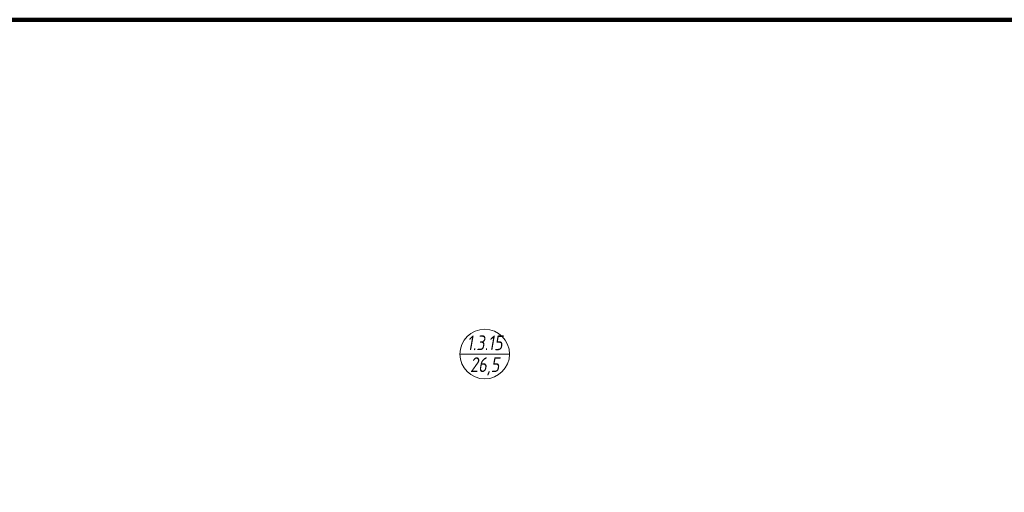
# Model space of a CAD drawing. Header units: millimetres. Extents: x -57162 to 485422, y -209335 to -9481.
# Tile 236 of 256: x 234233 to 250899, y -193617 to -185610. Entities that reach past the tile are written whole.
import ezdxf
from ezdxf.enums import TextEntityAlignment as Align

# ---------------------------------------------------------------- set-up
doc = ezdxf.new("R2010")
doc.units = ezdxf.units.MM
doc.layers.get('Defpoints').update_dxf_attribs({"color": 31})
doc.layers.add('ob_pomeshen', color=62, linetype='Continuous', lineweight=13)
doc.styles.add('fl_iso paper', font='isocpeur.ttf', dxfattribs={"width": 0.8, "oblique": 10})

# ---------------------------------------------------------------- blocks, each defined once
blk = doc.blocks.new('помещение')
at = {"color": 0}
blk.add_line((-420, 0), (420, 0), dxfattribs=at)
blk.add_circle((0, 0), 420, dxfattribs=at)
at = {"linetype": 'ByBlock', "style": 'fl_iso paper', "oblique": 10, "width": 0.8}
for tag, p in [('TXT1', (0, 190)), ('TXT2', (0, -180))]:
    blk.add_attdef(tag, text='', height=250, dxfattribs=at).set_placement(p, align=Align.MIDDLE_CENTER)

msp = doc.modelspace()

# ---------------------------------------------------------------- linework, layer by layer
at = {"layer": 'Defpoints', "color": 1, "lineweight": 100}
msp.add_lwpolyline([(136924.2, -185610.3), (320428.3, -185610.3), (320428.3, -209334.7), (136924.2, -209334.7)], close=True, dxfattribs=at)

# ---------------------------------------------------------------- block references
at = {"layer": 'ob_pomeshen'}
msp.add_blockref('помещение', (242104.5, -191274.7), dxfattribs=at).add_auto_attribs({'TXT1': '1.3.15', 'TXT2': '26,5'})

doc.saveas('drawing.dxf')
